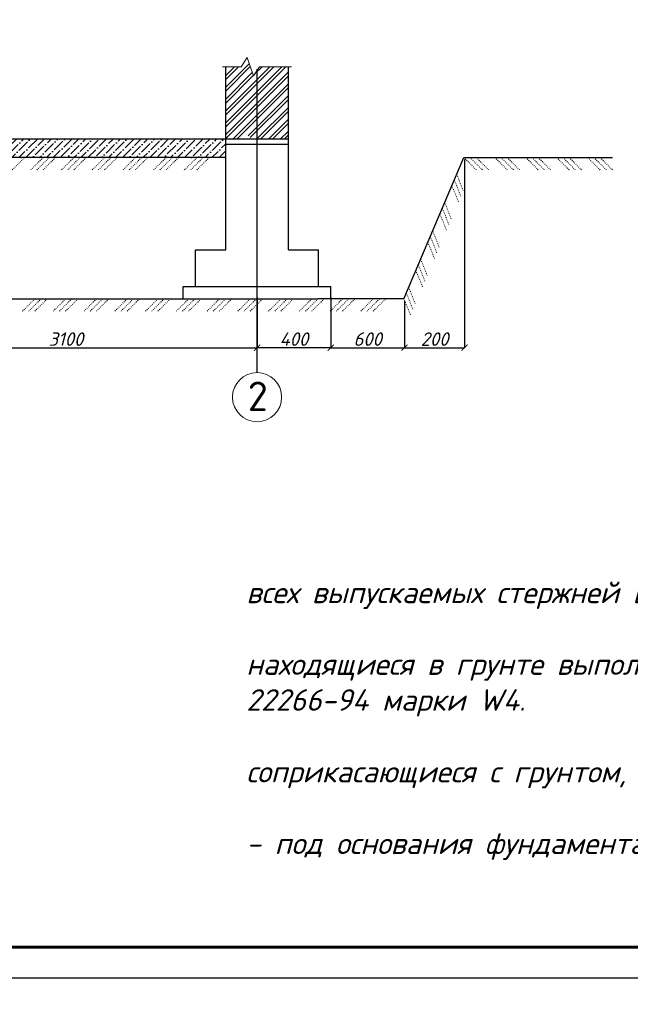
# Model space of a CAD drawing. Header units: millimetres. Extents: x 494616 to 29467618, y -815866 to -785734.
# Tile 4 of 21: x 599425 to 609359, y -815866 to -799838. Entities that reach past the tile are written whole.
import ezdxf
from ezdxf.enums import TextEntityAlignment as Align

# ---------------------------------------------------------------- set-up
doc = ezdxf.new("R2010")
doc.units = ezdxf.units.MM
doc.linetypes.add('ACAD_ISO03W100', pattern=[30, 12, -18])
doc.linetypes.add('CENTER', pattern=[50.8, 31.75, -6.35, 6.35, -6.35])
for name, color, linetype in [('dim', 55, 'Continuous'), ('RAZMER', 5, 'Continuous'), ('линия', 7, 'Continuous'), ('Ось', 7, 'Continuous')]:
    doc.layers.add(name, color=color, linetype=linetype)
for name, color, linetype, lineweight in [('HVA. Текст (Text) RU.0', 7, 'Continuous', 13), ('размер', 92, 'Continuous', 20), ('Ср.линия', 7, 'Continuous', 25), ('текст', 7, 'Continuous', 25), ('Штрих', 7, 'ACAD_ISO03W100', 15)]:
    doc.layers.add(name, color=color, linetype=linetype, lineweight=lineweight)
doc.styles.add('GOST', font='isocpeur.ttf', dxfattribs={"oblique": 15})
doc.styles.add('GOST 2.304', font='CS_Gost2304.shx', dxfattribs={"oblique": 15})
doc.styles.add('ISOCPEUR', font='isocpeui.ttf')
doc.styles.add('SPDS1', font='spds.shx', dxfattribs={"width": 0.8})
doc.styles.add('style4', font='isocpeur.ttf', dxfattribs={"height": 350})
doc.styles.add('ГОСТ 300', font='isocpeui.ttf', dxfattribs={"height": 250})
doc.dimstyles.new('100', dxfattribs={"dimtxt": 220, "dimasz": 100, "dimexe": 1.25, "dimexo": 30, "dimgap": 30, "dimtad": 1, "dimtxsty": 'GOST', "dimblk": 'ARCHTICK', "dimcen": 30, "dimadec": 0, "dimazin": 0, "dimtfac": 1, "dimtmove": 1, "dimatfit": 3, "dimldrblk": 'ARCHTICK', "dimfxl": 0, "dimarcsym": 0})

# ---------------------------------------------------------------- blocks, each defined once
blk = doc.blocks.new('*U867')
at = {"color": 0, "linetype": 'Continuous', "lineweight": -2}
blk.add_lwpolyline([(-541.81, 0), (0, 0), (0, 297), (-541.81, 297), (-541.81, 0)], dxfattribs=at)
at = {"color": 13, "linetype": 'Continuous', "lineweight": 60}
blk.add_lwpolyline([(-521.81, 5), (-5, 5), (-5, 292), (-521.81, 292), (-521.81, 5)], dxfattribs=at)
at = {"color": 0, "linetype": 'Continuous', "lineweight": -2, "style": 'GOST 2.304', "oblique": 15}
for tag, p in [('ДАТА_С7', (-532.61, 275.6)), ('ДАТА_С8', (-527.61, 275.6)), ('ДАТА_С9', (-522.61, 275.6)), ('ФАМИЛИЯ_С7', (-532.61, 240.6)), ('ФАМИЛИЯ_С8', (-527.61, 240.6)), ('ФАМИЛИЯ_С9', (-522.61, 240.6)), ('ДОЛЖНОСТЬ_С7', (-532.61, 220.6)), ('ДОЛЖНОСТЬ_С8', (-527.61, 220.6)), ('ДОЛЖНОСТЬ_С9', (-522.61, 220.6)), ('ДАТА_С4', (-532.61, 210.6)), ('ДАТА_С5', (-527.61, 210.6)), ('ДАТА_С6', (-522.61, 210.6)), ('ФАМИЛИЯ_С4', (-532.61, 175.6)), ('ФАМИЛИЯ_С5', (-527.61, 175.6)), ('ФАМИЛИЯ_С6', (-522.61, 175.6)), ('ДОЛЖНОСТЬ_С4', (-532.61, 155.6)), ('ДОЛЖНОСТЬ_С5', (-527.61, 155.6)), ('ДОЛЖНОСТЬ_С6', (-522.61, 155.6)), ('ДАТА_С1', (-532.61, 145.6)), ('ДАТА_С2', (-527.61, 145.6)), ('ДАТА_С3', (-522.61, 145.6)), ('ФАМИЛИЯ_С1', (-532.61, 110.6)), ('ФАМИЛИЯ_С2', (-527.61, 110.6)), ('ФАМИЛИЯ_С3', (-522.61, 110.6)), ('ДОЛЖНОСТЬ_С1', (-532.61, 90.6)), ('ДОЛЖНОСТЬ_С2', (-527.61, 90.6)), ('ДОЛЖНОСТЬ_С3', (-522.61, 90.6))]:
    blk.add_attdef(tag, p, '', height=2.5, rotation=90, dxfattribs=at)
for tag, p in [('ИЗМЕНЕНИЕ4', (-185, 55.95)), ('УЧАСТОК4', (-175, 55.95)), ('ЛИСТ4', (-165, 55.95)), ('ДОК4', (-155, 55.95)), ('ИЗМЕНЕНИЕ3', (-185, 50.95)), ('УЧАСТОК3', (-175, 50.95)), ('ЛИСТ3', (-165, 50.95)), ('ДОК3', (-155, 50.95)), ('ИЗМЕНЕНИЕ2', (-185, 45.95)), ('УЧАСТОК2', (-175, 45.95)), ('ЛИСТ2', (-165, 45.95)), ('ДОК2', (-155, 45.95)), ('НАИМЕНОВАНИЕ1', (-66.57, 45.54)), ('ИЗМЕНЕНИЕ1', (-185, 40.95)), ('УЧАСТОК1', (-175, 40.95)), ('ЛИСТ1', (-165, 40.95)), ('ДОК1', (-155, 40.95)), ('НАИМЕНОВАНИЕ2', (-66.57, 41.18)), ('НАИМЕНОВАНИЕ3', (-66.57, 36.94)), ('СООРУЖЕНИЕ1', (-89.86, 30.35)), ('СООРУЖЕНИЕ2', (-89.86, 25.99)), ('СООРУЖЕНИЕ3', (-89.86, 21.75)), ('НАИМЕНОВАНИЕ_ЛИСТА1', (-90.36, 15.32)), ('НАИМЕНОВАНИЕ_ЛИСТА2', (-90.36, 10.97)), ('НАИМЕНОВАНИЕ_ЛИСТА3', (-90.36, 6.72))]:
    blk.add_attdef(tag, text='', height=2.5, dxfattribs=at).set_placement(p, align=Align.CENTER)
at = {"color": 0, "linetype": 'Continuous', "lineweight": -2, "style": 'GOST 2.304', "oblique": 15, "flags": 8}
for tag, p in [('ДАТА10', (-130.07, 55.83)), ('ДАТА9', (-130.07, 50.83)), ('ДАТА8', (-130.07, 45.83)), ('ДАТА7', (-130.07, 40.83)), ('ДАТА6', (-130.07, 30.83)), ('ДАТА5', (-130.07, 25.83)), ('ДАТА4', (-130.07, 20.83)), ('ДАТА3', (-130.07, 15.83)), ('ДАТА2', (-130.07, 10.83)), ('ДАТА1', (-130.07, 5.83))]:
    blk.add_attdef(tag, text='', height=2.5, dxfattribs=at).set_placement(p, align=Align.CENTER)
at = {"color": 0, "linetype": 'Continuous', "lineweight": -2, "style": 'GOST 2.304', "oblique": 15}
blk.add_attdef('!ШИФР', text='', height=5, dxfattribs=at).set_placement((-60.29, 52.75), align=Align.RIGHT)
for tag, p, height in [('!РАЗДЕЛ', (-60.07, 52.75), 5), ('ДОЛЖНОСТЬ6', (-188.95, 30.95), 2.5), ('ФАМИЛИЯ6', (-168.95, 30.95), 2.5), ('ДОЛЖНОСТЬ5', (-188.95, 25.95), 2.5), ('ФАМИЛИЯ5', (-168.95, 25.95), 2.5), ('ДОЛЖНОСТЬ4', (-188.95, 20.95), 2.5), ('ФАМИЛИЯ4', (-168.95, 20.95), 2.5), ('ДОЛЖНОСТЬ3', (-188.95, 15.95), 2.5), ('ФАМИЛИЯ3', (-168.95, 15.95), 2.5), ('ДОЛЖНОСТЬ2', (-188.95, 10.95), 2.5), ('ФАМИЛИЯ2', (-168.95, 10.95), 2.5), ('ДОЛЖНОСТЬ1', (-188.95, 5.95), 2.5), ('ФАМИЛИЯ1', (-168.95, 5.95), 2.5)]:
    blk.add_attdef(tag, p, '', height=height, dxfattribs=at)
for tag, p in [('!СТАДИЯ', (-47.46, 25)), ('!НОМЕР', (-32.5, 25)), ('КОЛИЧЕСТВО_ЛИСТОВ', (-15, 25)), ('КОЛИЧЕСТВО_ЛИСТОВ', (-19.29, 13.01))]:
    blk.add_attdef(tag, text='', height=2.5, dxfattribs=at).set_placement(p, align=Align.MIDDLE_CENTER)
at = {"color": 0, "linetype": 'Continuous', "lineweight": -2, "style": 'GOST 2.304', "oblique": 15, "flags": 8}
blk.add_attdef('!ФОРМАТ', (-19.5, 1.25), '', height=2.5, dxfattribs=at)
blk = doc.blocks.new('_ArchTick')
at = {"color": 0, "linetype": 'ByBlock', "const_width": 0.15}
blk.add_lwpolyline([(-0.5, -0.5), (0.5, 0.5)], dxfattribs=at)
blk = doc.blocks.new('*D919')
at = {"layer": 'Defpoints', "color": 0, "lineweight": 20, "transparency": 16777216}
for p in [(597066, -804684), (603286, -804684), (603286, -805178)]:
    blk.add_point(p, dxfattribs=at)
at = {"layer": 'dim', "color": 0, "lineweight": -2, "transparency": 16777216}
for p, q in [((597066, -804714), (597066, -805179)), ((603286, -804714), (603286, -805179))]:
    blk.add_line(p, q, dxfattribs=at)
at = {"layer": 'dim', "color": 0, "linetype": 'Continuous', "lineweight": -2, "transparency": 16777216}
blk.add_line((597066, -805178), (603286, -805178), dxfattribs=at)
at = {"layer": 'dim', "color": 0, "lineweight": -2, "transparency": 16777216, "xscale": 100, "yscale": 100, "zscale": 100, "rotation": 180}
blk.add_blockref('_ArchTick', (597066, -805178), dxfattribs=at)
at = {"layer": 'dim', "color": 0, "lineweight": -2, "transparency": 16777216, "xscale": 100, "yscale": 100, "zscale": 100}
blk.add_blockref('_ArchTick', (603286, -805178), dxfattribs=at)
at = {"layer": 'dim', "color": 0, "transparency": 16777216, "insert": (600176, -805038), "char_height": 220, "attachment_point": 5, "style": 'GOST'}
blk.add_mtext('3100', dxfattribs=at)
blk = doc.blocks.new('*U861')
at = {"color": 0, "lineweight": -2}
for p, q in [((0, 0), (212, -212)), ((101, 0), (313, -212)), ((202, 0), (414, -212)), ((504, 0), (716, -212)), ((605, 0), (817, -212)), ((705, 0), (917, -212)), ((1008, 0), (1220, -212)), ((1108, 0), (1320, -212)), ((1209, 0), (1421, -212)), ((1511, 0), (1724, -212)), ((1612, 0), (1824, -212)), ((1713, 0), (1925, -212)), ((2015, 0), (2227, -212)), ((2116, 0), (2328, -212)), ((2217, 0), (2429, -212))]:
    blk.add_line(p, q, dxfattribs=at)
blk = doc.blocks.new('*D923')
at = {"layer": 'Defpoints', "color": 0, "lineweight": 20, "transparency": 16777216}
for p in [(604486, -804383), (605686, -804383), (605686, -805178)]:
    blk.add_point(p, dxfattribs=at)
at = {"layer": 'dim', "color": 0, "lineweight": -2, "transparency": 16777216}
for p, q in [((604486, -804413), (604486, -805179)), ((605686, -804413), (605686, -805179))]:
    blk.add_line(p, q, dxfattribs=at)
at = {"layer": 'dim', "color": 0, "linetype": 'Continuous', "lineweight": -2, "transparency": 16777216}
blk.add_line((604486, -805178), (605686, -805178), dxfattribs=at)
at = {"layer": 'dim', "color": 0, "lineweight": -2, "transparency": 16777216, "xscale": 100, "yscale": 100, "zscale": 100, "rotation": 180}
blk.add_blockref('_ArchTick', (604486, -805178), dxfattribs=at)
at = {"layer": 'dim', "color": 0, "lineweight": -2, "transparency": 16777216, "xscale": 100, "yscale": 100, "zscale": 100}
blk.add_blockref('_ArchTick', (605686, -805178), dxfattribs=at)
at = {"layer": 'dim', "color": 0, "transparency": 16777216, "insert": (605086, -805038), "char_height": 220, "attachment_point": 5, "style": 'GOST'}
blk.add_mtext('600', dxfattribs=at)
blk = doc.blocks.new('*D924')
at = {"layer": 'Defpoints', "color": 0, "lineweight": 20, "transparency": 16777216}
for p in [(603286, -804332), (604486, -804332), (603286, -805178)]:
    blk.add_point(p, dxfattribs=at)
at = {"layer": 'dim', "color": 0, "lineweight": -2, "transparency": 16777216}
for p, q in [((603286, -804362), (603286, -805179)), ((604486, -804362), (604486, -805179))]:
    blk.add_line(p, q, dxfattribs=at)
at = {"layer": 'dim', "color": 0, "linetype": 'Continuous', "lineweight": -2, "transparency": 16777216}
blk.add_line((604486, -805178), (603286, -805178), dxfattribs=at)
at = {"layer": 'dim', "color": 0, "lineweight": -2, "transparency": 16777216, "xscale": 100, "yscale": 100, "zscale": 100, "rotation": 180}
blk.add_blockref('_ArchTick', (603286, -805178), dxfattribs=at)
at = {"layer": 'dim', "color": 0, "lineweight": -2, "transparency": 16777216, "xscale": 100, "yscale": 100, "zscale": 100}
blk.add_blockref('_ArchTick', (604486, -805178), dxfattribs=at)
at = {"layer": 'dim', "color": 0, "transparency": 16777216, "insert": (603886, -805038), "char_height": 220, "attachment_point": 5, "style": 'GOST'}
blk.add_mtext('400', dxfattribs=at)
blk = doc.blocks.new('*D925')
at = {"layer": 'Defpoints', "color": 0, "lineweight": 20, "transparency": 16777216}
for p in [(606663, -802083), (605686, -804383), (606663, -805178)]:
    blk.add_point(p, dxfattribs=at)
at = {"layer": 'dim', "color": 0, "lineweight": -2, "transparency": 16777216}
for p, q in [((606663, -802113), (606663, -805179)), ((605686, -804413), (605686, -805179))]:
    blk.add_line(p, q, dxfattribs=at)
at = {"layer": 'dim', "color": 0, "linetype": 'Continuous', "lineweight": -2, "transparency": 16777216}
blk.add_line((605686, -805178), (606663, -805178), dxfattribs=at)
at = {"layer": 'dim', "color": 0, "lineweight": -2, "transparency": 16777216, "xscale": 100, "yscale": 100, "zscale": 100, "rotation": 180}
blk.add_blockref('_ArchTick', (605686, -805178), dxfattribs=at)
at = {"layer": 'dim', "color": 0, "lineweight": -2, "transparency": 16777216, "xscale": 100, "yscale": 100, "zscale": 100}
blk.add_blockref('_ArchTick', (606663, -805178), dxfattribs=at)
at = {"layer": 'dim', "color": 0, "transparency": 16777216, "insert": (606175, -805038), "char_height": 220, "attachment_point": 5, "style": 'GOST'}
blk.add_mtext('200', dxfattribs=at)
blk = doc.blocks.new('sdfbee333')
at = {"ltscale": 100, "insert": (-3261, 2821), "char_height": 250, "width": 11326.72, "attachment_point": 1, "line_spacing_factor": 0.862598, "style": 'ГОСТ 300'}
blk.add_mtext("\\pi1966.0095;Toshkent viloyati, Qibray tumani, Ma'rifat MFY, \\P\\pi1357.77087;Qoramurt ko'chasida 50 o'rinli “Xospis” binosini qurish \\P\\pi2970.74435;(qo'shimcha ishlar va o'zgarishlar) ", dxfattribs=at)
at = {"ltscale": 100, "insert": (3140, -206), "char_height": 250, "width": 6095.63, "attachment_point": 1, "style": 'ГОСТ 300'}
blk.add_mtext('\\pi2772.81725;{\\fISOCPEUR|b0|i0|c204|p34;ООО \\P\\pi1972.81725;"MAX ACTIVE" \\P\\pi2185.31725;г. Ташкент}', dxfattribs=at)

msp = doc.modelspace()

# ---------------------------------------------------------------- hatches: boundary and pattern name
at = {"layer": 'линия', "linetype": 'ByBlock', "lineweight": 25}
h = msp.add_hatch(dxfattribs=at)
h.set_pattern_fill('ANSI32', color=256, scale=14.285714, style=0)
h.set_pattern_definition([(45, (814379.87, 1707173.13), (-96.21703, 96.21703), []), (45, (814444.01, 1707173.13), (-96.21703, 96.21703), [])])
h.paths.add_polyline_path([(603176.374, -801783.074), (603176.374, -801713.384), (603796.374, -801535.304), (603796.374, -801667.603), (603421.479, -801783.074)])
h.paths.add_polyline_path([(603421.479, -801783.074), (603796.374, -801667.603), (603796.374, -801782.59), (603575.893, -801783.074)], flags=17)
h.paths.add_polyline_path([(603796.374, -800603.968), (603326.374, -800603.968), (603226.374, -800753.968), (603199.198, -800672.44), (603176.374, -801713.384), (603796.374, -801535.304)])
h.paths.add_polyline_path([(603026.374, -800603.968), (602776.374, -800603.968), (602776.374, -801783.074), (603019.837, -801783.074), (603176.374, -801713.384), (603199.198, -800672.44), (603126.374, -800453.968)])
at = {"layer": 'Ср.линия'}
h = msp.add_hatch(dxfattribs=at)
h.set_pattern_fill('ANSI36', color=256, scale=25, style=0)
h.set_pattern_definition([(45, (145291.67, 3099335.2), (42.0949506, 154.3481521), [198.4375, -39.6875, 0, -39.6875])])
h.paths.add_polyline_path([(602776.374, -802083.074), (602776.374, -801783.074), (597576.374, -801783.074), (597576.374, -802083.074)])

# ---------------------------------------------------------------- linework, layer by layer
at = {"layer": 'линия', "linetype": 'ByBlock', "ltscale": 100}
for p, q in [((602776.374, -803583.074), (602776.374, -800603.968)), ((603796.374, -803583.074), (603796.374, -800603.968)), ((603796.374, -801783.074), (596556.374, -801783.074)), ((602776.374, -801866.179), (603796.374, -801866.179)), ((602776.374, -802083.074), (597576.374, -802083.074)), ((599452.685, -802089.889), (599445.87, -802083.074)), ((599883.738, -802089.889), (599876.923, -802083.074)), ((605676.374, -804383.074), (606652.666, -802083.074)), ((606652.666, -802083.074), (609070.894, -802083.074)), ((602286.374, -803583.074), (602776.374, -803583.074)), ((602286.374, -804183.074), (602286.374, -803583.074)), ((603796.374, -803583.074), (604286.374, -803583.074)), ((604286.374, -804183.074), (604286.374, -803583.074)), ((602086.374, -804183.074), (604486.374, -804183.074)), ((602086.374, -804383.074), (602086.374, -804183.074)), ((604486.374, -804383.074), (604486.374, -804183.074)), ((595866.374, -804383.074), (604276.374, -804383.074)), ((605676.374, -804383.074), (604276.374, -804383.074))]:
    msp.add_line(p, q, dxfattribs=at)
at = {"layer": 'линия', "linetype": 'ByBlock', "lineweight": 0, "ltscale": 100}
msp.add_circle((603286.374, -805981.998), 400, dxfattribs=at)
at = {"layer": 'Ось', "color": 6, "ltscale": 20}
msp.add_line((603286.374, -805581.998), (603286.374, -800643.14), dxfattribs=at)
at = {"layer": 'размер'}
msp.add_lwpolyline([(603846.374, -800603.968), (603326.374, -800603.968), (603226.374, -800753.968), (603126.374, -800453.968), (603026.374, -800603.968), (602726.374, -800603.968)], dxfattribs=at)
at = {"layer": 'Штрих', "color": 24}
for p, q in [((599503.816, -802083.074), (599291.684, -802295.206)), ((599804.072, -802083.074), (599591.94, -802295.206)), ((599904.157, -802083.074), (599692.025, -802295.206)), ((600004.242, -802083.074), (599792.11, -802295.206)), ((600304.498, -802083.074), (600092.366, -802295.206)), ((600404.583, -802083.074), (600192.451, -802295.206)), ((600504.668, -802083.074), (600292.536, -802295.206)), ((600804.924, -802083.074), (600592.792, -802295.206)), ((600905.009, -802083.074), (600692.877, -802295.206)), ((601005.095, -802083.074), (600792.963, -802295.206)), ((601305.35, -802083.074), (601093.218, -802295.206)), ((601405.435, -802083.074), (601193.303, -802295.206)), ((601505.521, -802083.074), (601293.389, -802295.206)), ((601805.776, -802083.074), (601593.644, -802295.206)), ((601905.862, -802083.074), (601693.73, -802295.206)), ((602005.947, -802083.074), (601793.815, -802295.206)), ((602306.203, -802083.074), (602094.07, -802295.206)), ((602406.288, -802083.074), (602194.156, -802295.206)), ((602506.373, -802083.074), (602294.241, -802295.206)), ((606496.459, -802451.074), (606608.841, -802729.229)), ((606535.511, -802359.074), (606647.893, -802637.229)), ((606457.408, -802543.074), (606569.79, -802821.229)), ((606340.253, -802819.074), (606452.635, -803097.229)), ((606301.201, -802911.074), (606413.583, -803189.229)), ((606262.149, -803003.074), (606374.531, -803281.229)), ((606144.994, -803279.074), (606257.376, -803557.229)), ((606066.891, -803463.074), (606179.273, -803741.229)), ((606105.943, -803371.074), (606218.325, -803649.229)), ((605949.736, -803739.074), (606062.118, -804017.229)), ((605871.632, -803923.074), (605984.014, -804201.229)), ((605910.684, -803831.074), (606023.066, -804109.229)), ((605754.477, -804199.074), (605866.859, -804477.229)), ((599671.26, -804383.074), (599459.128, -804595.206)), ((599771.346, -804383.074), (599559.214, -804595.206)), ((599871.431, -804383.074), (599659.299, -804595.206)), ((600171.687, -804383.074), (599959.555, -804595.206)), ((600271.772, -804383.074), (600059.64, -804595.206)), ((600371.857, -804383.074), (600159.725, -804595.206)), ((600672.113, -804383.074), (600459.981, -804595.206)), ((600772.198, -804383.074), (600560.066, -804595.206)), ((600872.283, -804383.074), (600660.151, -804595.206)), ((601172.539, -804383.074), (600960.407, -804595.206)), ((601272.624, -804383.074), (601060.492, -804595.206)), ((601372.709, -804383.074), (601160.577, -804595.206)), ((601672.965, -804383.074), (601460.833, -804595.206)), ((601773.05, -804383.074), (601560.918, -804595.206)), ((601873.135, -804383.074), (601661.003, -804595.206)), ((602173.391, -804383.074), (601961.259, -804595.206)), ((602273.476, -804383.074), (602061.344, -804595.206)), ((602373.562, -804383.074), (602161.43, -804595.206)), ((602673.817, -804383.074), (602461.685, -804595.206)), ((602773.902, -804383.074), (602561.77, -804595.206)), ((602873.988, -804383.074), (602661.856, -804595.206)), ((603174.243, -804383.074), (602962.111, -804595.206)), ((603274.329, -804383.074), (603062.197, -804595.206)), ((603374.414, -804383.074), (603162.282, -804595.206)), ((603674.67, -804383.074), (603462.537, -804595.206)), ((603774.755, -804383.074), (603562.623, -804595.206)), ((603874.84, -804383.074), (603662.708, -804595.206)), ((604175.096, -804383.074), (603962.964, -804595.206)), ((604275.181, -804383.074), (604063.049, -804595.206)), ((604375.266, -804383.074), (604163.134, -804595.206)), ((604675.522, -804383.074), (604463.39, -804595.206)), ((604775.607, -804383.074), (604563.475, -804595.206)), ((604875.692, -804383.074), (604663.56, -804595.206)), ((605175.948, -804383.074), (604963.816, -804595.206)), ((605276.033, -804383.074), (605063.901, -804595.206)), ((605376.118, -804383.074), (605163.986, -804595.206)), ((605676.374, -804383.074), (605788.756, -804661.229)), ((605715.426, -804291.074), (605827.808, -804569.229))]:
    msp.add_line(p, q, dxfattribs=at)

# ---------------------------------------------------------------- block references
msp.add_blockref('sdfbee333', (576337.51, -813434.206))
at = {"layer": 'RAZMER', "xscale": 100, "yscale": 100, "zscale": 100}
msp.add_blockref('*U867', (641853.471, -815434.206), dxfattribs=at)
at = {"layer": 'Штрих', "color": 24}
msp.add_blockref('*U861', (606652.666, -802083.074), dxfattribs=at)

# ---------------------------------------------------------------- texts
at = {"layer": 'HVA. Текст (Text) RU.0', "color": 7, "linetype": 'CENTER', "insert": (508598.823, -798768.686), "char_height": 700, "width": 22624.26946, "attachment_point": 4, "style": 'SPDS1'}
msp.add_mtext("\\pi959.55897;{\\fISOCPEUR|b0|i1|c204|p34;\\W1;\\C256;Toshkent viloyati, Qibray tumani, Ma'rifat MFY, \\P\\pi775.54382;Qoramurt ko'chasida 50 o'rinli “Xospis” binosini \\P\\pi10012.09685;qurish \\P\\pi3772.81655;(qo'shimcha ishlar va o'zgarishlar)} ", dxfattribs=at)
at = {"layer": 'линия', "linetype": 'ByBlock', "style": 'style4'}
msp.add_text('2', height=480, dxfattribs=at).set_placement((603134.347, -806208.602))
at = {"layer": 'текст', "insert": (603111.185, -807819.51), "char_height": 350, "attachment_point": 1, "style": 'ISOCPEUR'}
msp.add_mtext_dynamic_manual_height_columns('\\pi7312.2;{\\LПримечания:\\P\\pi-1050,l1050,t1050;}1.^IБетонирование допускается после установок всех выпускаемых стержней в вертикальные конструкции.\\P9.^IВсе бетонные и железобетонные конструкции находящиеся в грунте выполнять на сульфатостойком портландцементе по ГОСТ 22266-94 марки W4.\\P1.^IВсе железобетонное и бетонные конструкции соприкасающиеся с грунтом, обмазать горячим битумом за 2 раза.\\P2.^IВсе насыпные грунты подлежат удалению из - под основания фундамента с заменой чистым грунтом.', width=18510.45346, gutter_width=0, heights=[8968.663], dxfattribs=at)

# ---------------------------------------------------------------- dimensions: what is measured, and where the dimension line sits
at = {"layer": 'dim', "color": 0}
for base, p1, p2, text, picture, middle in [((606662.666, -805178.056), (605686.374, -804383.074), (606662.666, -802083.074), '200', '*D925', (606174.52, -805038.056)), ((603286.374, -805178.056), (604486.374, -804331.799), (603286.374, -804331.799), '400', '*D924', (603886.374, -805038.056)), ((605686.374, -805178.056), (604486.374, -804383.074), (605686.374, -804383.074), '600', '*D923', (605086.374, -805038.056))]:
    dim = msp.add_linear_dim(base=base, p1=p1, p2=p2, angle=180, text=text, dimstyle='100', override={"dimarcsym": 1}, dxfattribs=at)
    dim.commit()
    dim.dimension.update_dxf_attribs({"geometry": picture, "text_midpoint": middle})
dim = msp.add_linear_dim(base=(603286.374, -805178.056), p1=(597066.374, -804683.566), p2=(603286.374, -804683.566), text='3100', dimstyle='100', override={"dimarcsym": 1}, dxfattribs=at)
dim.commit()
dim.dimension.update_dxf_attribs({"geometry": '*D919', "text_midpoint": (600176.374, -805038.056)})

doc.saveas('drawing.dxf')
